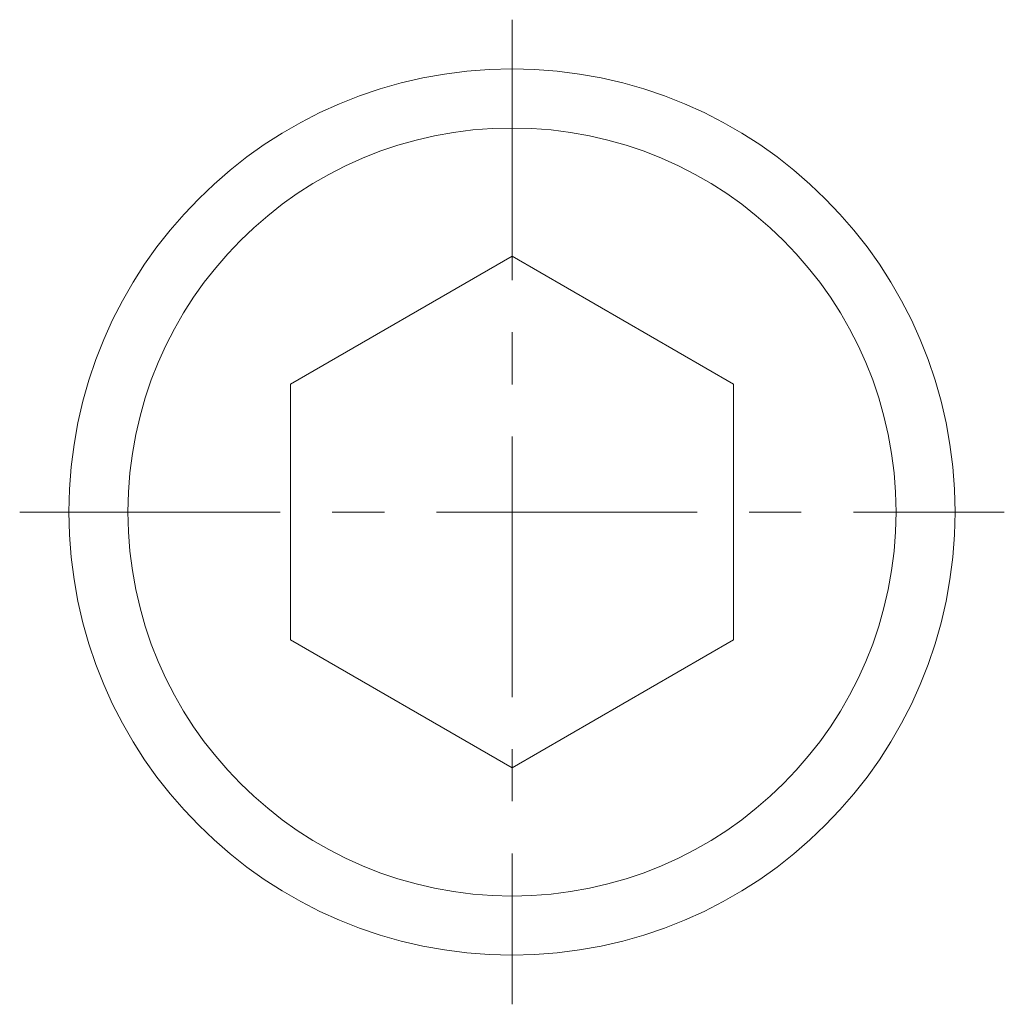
# Model space of a CAD drawing. Header units: millimetres. Extents: x -30 to 30, y -30 to 30.
import ezdxf

# ---------------------------------------------------------------- set-up
doc = ezdxf.new("R2010")
doc.units = ezdxf.units.MM
doc.header["$LTSCALE"] = 0.5
doc.linetypes.add('CENTER', pattern=[50.8, 31.75, -6.35, 6.35, -6.35])
doc.layers.get('0').update_dxf_attribs({"color": 9, "lineweight": 15})

msp = doc.modelspace()

# ---------------------------------------------------------------- linework, layer by layer
at = {"color": 1, "linetype": 'CENTER'}
for p, q in [((0, 30), (0, -30)), ((-30, 0), (30, 0))]:
    msp.add_line(p, q, dxfattribs=at)
at = {"ltscale": 0.5}
msp.add_lwpolyline([(-13.5, -7.794), (0, -15.588), (13.5, -7.794), (13.5, 7.794), (0, 15.588), (-13.5, 7.794)], close=True, dxfattribs=at)
for radius in [27, 23.4]:
    msp.add_circle((0, 0), radius, dxfattribs=at)

doc.saveas('drawing.dxf')
